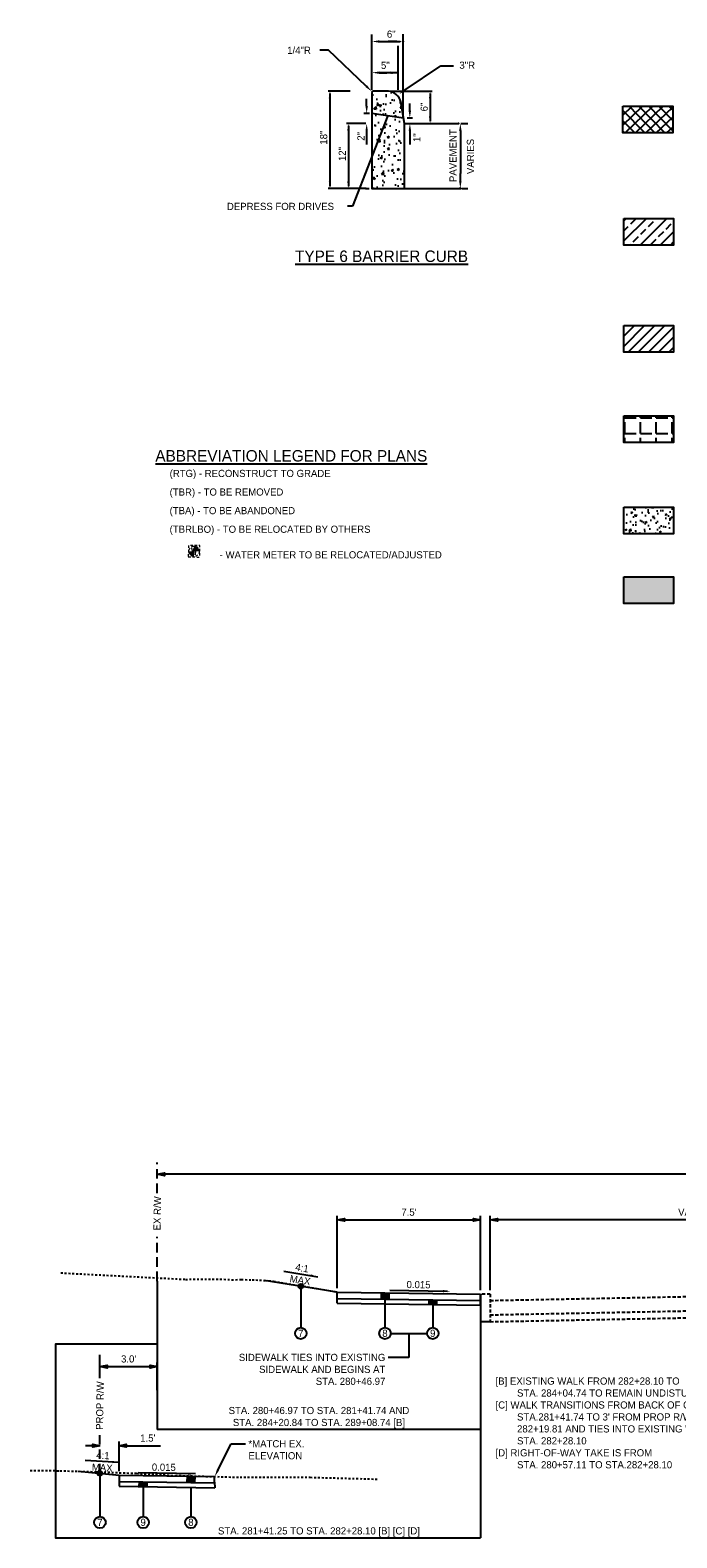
# Model space of a CAD drawing. Header units: feet. Extents: x 18870 to 19332, y 13872 to 14074.
# Tile 5 of 35: x 18870 to 18904, y 13990 to 14069. Entities that reach past the tile are written whole.
import ezdxf
from ezdxf import colors
from ezdxf.entities.mleader import LeaderData, LeaderLine
from ezdxf.enums import TextEntityAlignment as Align
from ezdxf.math import Vec2, Vec3

# ---------------------------------------------------------------- set-up
doc = ezdxf.new("R2010")
doc.units = ezdxf.units.FT
doc.header["$MEASUREMENT"] = 0
for name, pattern in [('DASHED', [0.75, 0.5, -0.25]), ('DASHED2', [0.375, 0.25, -0.125]), ('OhDOT_USTN2', [0.11, 0.069, -0.041]), ('OhDOT_USTN3', [0.22, 0.165, -0.055]), ('water', [0])]:
    doc.linetypes.add(name, pattern=pattern)
for name, color, linetype in [('CM_P_Sidewalk', 254, 'Continuous'), ('D-HATCH-PATT', 247, 'Continuous'), ('D-TEXT', 9, 'Continuous'), ('PF_X_Ground_Line', 3, 'OhDOT_USTN2'), ('PV_P_EOP', 7, 'Continuous'), ('PV_P_Text', 10, 'Continuous'), ('PV_X_EOP', 7, 'OhDOT_USTN3'), ('RW_X_Right_of_Way', 7, 'ROWEX-COEC'), ('SC_Shading3', 254, 'Continuous'), ('text', 9, 'Continuous'), ('UT_P_Water', 133, 'water'), ('UT_X_Water_Cells', 133, 'Continuous')]:
    doc.layers.add(name, color=color, linetype=linetype)
doc.styles.add('Slanted-Normal', font='font31.shx', dxfattribs={"height": 0.125})
doc.styles.get("Standard").update_dxf_attribs({"font": 'font31.shx'})
doc.styles.add('Straight-Normal', font='font30.shx', dxfattribs={"height": 0.14})
doc.linetypes.add('ROWEX-COEC', pattern='A,0.75,-0.05,["Ex R/W",Straight-Normal,S=1,R=0,X=0,Y=-0.06],-0.7,0.75,-0.3,0.75,-0.3,0.75,-0.3,0.75,-0.3', length=5.7)
doc.dimstyles.new('Dec-1  Slanted', dxfattribs={"dimtxt": 0.125, "dimasz": 0.125, "dimexe": 0.07, "dimexo": 0.07, "dimgap": 0.07, "dimtad": 1, "dimdec": 1, "dimzin": 3, "dimdsep": 46, "dimtxsty": 'Slanted-Normal', "dimblk": 'Dim1', "dimcen": 0, "dimclrd": 95, "dimclre": 95, "dimclrt": 7, "dimadec": 1, "dimazin": 3, "dimtfac": 1, "dimtdec": 1, "dimtix": 1, "dimtofl": 0, "dimtmove": 1, "dimatfit": 3, "dimldrblk": 'Dim1', "dimfxl": 1, "dimtolj": 1, "dimtzin": 0, "dimlwd": -1, "dimlwe": -1, "dimarcsym": 0})
doc.dimstyles.get("Standard").update_dxf_attribs({"dimtxt": 0.18, "dimasz": 0.18, "dimexe": 0.18, "dimexo": 0.0625, "dimgap": 0.09, "dimtad": 0, "dimtih": 1, "dimtoh": 1, "dimdec": 4, "dimzin": 0, "dimdsep": 46, "dimtxsty": 'Standard', "dimcen": 0.09, "dimadec": 0, "dimazin": 0, "dimtfac": 1, "dimtdec": 4, "dimtofl": 0, "dimtmove": 0, "dimatfit": 3, "dimfxl": 1, "dimtolj": 1, "dimtzin": 0, "dimarcsym": 0})

# ---------------------------------------------------------------- blocks, each defined once
blk = doc.blocks.new('Dim1')
h = blk.add_hatch(color=4)
h.dxf.hatch_style = 1
h.paths.add_polyline_path([(0, 0), (-1, -0.2), (-1, 0.2)])
at = {"color": 4}
blk.add_lwpolyline([(0, 0), (-1, -0.2), (-1, 0.2), (0, 0)], dxfattribs=at)
blk = doc.blocks.new('*D892')
at = {"layer": 'Defpoints', "color": 0, "transparency": 16777216}
for p in [(18876.568, 14008.767), (18876.568, 14008.584), (18952.563, 14008.602)]:
    blk.add_point(p, dxfattribs=at)
at = {"layer": 'PV_P_Text', "color": 95, "linetype": 'Continuous', "transparency": 16777216}
for p, q in [((18876.568, 14008.794), (18876.568, 14008.977)), ((18952.188, 14008.767), (18876.943, 14008.767)), ((18952.563, 14008.812), (18952.563, 14008.977))]:
    blk.add_line(p, q, dxfattribs=at)
at = {"layer": 'PV_P_Text', "color": 95, "transparency": 16777216, "xscale": 0.375, "yscale": 0.375, "zscale": 0.375, "rotation": 180}
blk.add_blockref('Dim1', (18876.568, 14008.767), dxfattribs=at)
at = {"layer": 'PV_P_Text', "color": 95, "transparency": 16777216, "xscale": 0.375, "yscale": 0.375, "zscale": 0.375}
blk.add_blockref('Dim1', (18952.563, 14008.767), dxfattribs=at)
at = {"layer": 'PV_P_Text', "color": 7, "transparency": 16777216, "insert": (18915.479, 14009.165), "char_height": 0.375, "attachment_point": 5, "style": 'Slanted-Normal'}
blk.add_mtext("\\A1;80.0' RIGHT-OF-WAY", dxfattribs=at)
blk = doc.blocks.new('*D894')
at = {"layer": 'Defpoints', "color": 0, "transparency": 16777216}
for p in [(18893.979, 14006.387), (18915.479, 14006.387), (18893.979, 14002.5)]:
    blk.add_point(p, dxfattribs=at)
at = {"layer": 'PV_P_Text', "color": 95, "linetype": 'Continuous', "transparency": 16777216}
for p, q in [((18893.979, 14002.71), (18893.979, 14006.597)), ((18915.104, 14006.387), (18894.354, 14006.387))]:
    blk.add_line(p, q, dxfattribs=at)
at = {"layer": 'PV_P_Text', "color": 95, "transparency": 16777216, "xscale": 0.375, "yscale": 0.375, "zscale": 0.375, "rotation": 180}
blk.add_blockref('Dim1', (18893.979, 14006.387), dxfattribs=at)
at = {"layer": 'PV_P_Text', "color": 95, "transparency": 16777216, "xscale": 0.375, "yscale": 0.375, "zscale": 0.375}
blk.add_blockref('Dim1', (18915.479, 14006.387), dxfattribs=at)
at = {"layer": 'PV_P_Text', "color": 7, "transparency": 16777216, "insert": (18904.729, 14006.784), "char_height": 0.375, "attachment_point": 5, "style": 'Slanted-Normal'}
blk.add_mtext('\\A1;VARIES', dxfattribs=at)
blk = doc.blocks.new('*D898')
at = {"layer": 'Defpoints', "color": 0, "transparency": 16777216}
for p in [(18893.479, 14006.387), (18885.979, 14002.612), (18893.479, 14002.5)]:
    blk.add_point(p, dxfattribs=at)
at = {"layer": 'PV_P_Text', "color": 95, "linetype": 'Continuous', "transparency": 16777216}
for p, q in [((18885.979, 14002.822), (18885.979, 14006.597)), ((18886.354, 14006.387), (18893.104, 14006.387)), ((18893.479, 14002.71), (18893.479, 14006.597))]:
    blk.add_line(p, q, dxfattribs=at)
at = {"layer": 'PV_P_Text', "color": 95, "transparency": 16777216, "xscale": 0.375, "yscale": 0.375, "zscale": 0.375, "rotation": 180}
blk.add_blockref('Dim1', (18885.979, 14006.387), dxfattribs=at)
at = {"layer": 'PV_P_Text', "color": 95, "transparency": 16777216, "xscale": 0.375, "yscale": 0.375, "zscale": 0.375}
blk.add_blockref('Dim1', (18893.479, 14006.387), dxfattribs=at)
at = {"layer": 'PV_P_Text', "color": 7, "transparency": 16777216, "insert": (18889.729, 14006.784), "char_height": 0.375, "attachment_point": 5, "style": 'Slanted-Normal'}
blk.add_mtext("\\A1;7.5'", dxfattribs=at)
blk = doc.blocks.new('*D900')
at = {"layer": 'Defpoints', "color": 0, "transparency": 16777216}
for p in [(18876.568, 13998.715), (18873.568, 13998.114), (18876.568, 13997.279)]:
    blk.add_point(p, dxfattribs=at)
at = {"layer": 'PV_P_Text', "color": 95, "linetype": 'Continuous', "transparency": 16777216}
for p, q in [((18873.568, 13998.324), (18873.568, 13998.925)), ((18873.943, 13998.715), (18876.193, 13998.715)), ((18876.568, 13997.489), (18876.568, 13998.925))]:
    blk.add_line(p, q, dxfattribs=at)
at = {"layer": 'PV_P_Text', "color": 95, "transparency": 16777216, "xscale": 0.375, "yscale": 0.375, "zscale": 0.375, "rotation": 180}
blk.add_blockref('Dim1', (18873.568, 13998.715), dxfattribs=at)
at = {"layer": 'PV_P_Text', "color": 95, "transparency": 16777216, "xscale": 0.375, "yscale": 0.375, "zscale": 0.375}
blk.add_blockref('Dim1', (18876.568, 13998.715), dxfattribs=at)
at = {"layer": 'PV_P_Text', "color": 7, "transparency": 16777216, "insert": (18875.068, 13999.112), "char_height": 0.375, "attachment_point": 5, "style": 'Slanted-Normal'}
blk.add_mtext("\\A1;3.0'", dxfattribs=at)
blk = doc.blocks.new('*D901')
at = {"layer": 'Defpoints', "color": 0, "transparency": 16777216}
for p in [(18873.568, 13994.579), (18874.568, 13994.579), (18874.568, 13993.038)]:
    blk.add_point(p, dxfattribs=at)
at = {"layer": 'PV_P_Text', "color": 95, "linetype": 'Continuous', "transparency": 16777216}
for p, q in [((18873.193, 13994.579), (18872.818, 13994.579)), ((18874.568, 13993.248), (18874.568, 13994.789)), ((18874.943, 13994.579), (18876.732, 13994.579))]:
    blk.add_line(p, q, dxfattribs=at)
at = {"layer": 'PV_P_Text', "color": 95, "transparency": 16777216, "xscale": 0.375, "yscale": 0.375, "zscale": 0.375}
blk.add_blockref('Dim1', (18873.568, 13994.579), dxfattribs=at)
at = {"layer": 'PV_P_Text', "color": 95, "transparency": 16777216, "xscale": 0.375, "yscale": 0.375, "zscale": 0.375, "rotation": 180}
blk.add_blockref('Dim1', (18874.568, 13994.579), dxfattribs=at)
at = {"layer": 'PV_P_Text', "color": 7, "transparency": 16777216, "insert": (18876.071, 13994.976), "char_height": 0.375, "attachment_point": 5, "style": 'Slanted-Normal'}
blk.add_mtext("\\A1;1.5'", dxfattribs=at)

msp = doc.modelspace()

# ---------------------------------------------------------------- hatches: boundary and pattern name
at = {"layer": 'D-HATCH-PATT'}
h = msp.add_hatch(dxfattribs=at)
h.set_pattern_fill('AR-CONC', color=256, scale=0.15)
h.set_pattern_definition([(50, (18405.8411, 14424.29865), (1.0758903, -0.0941282), [0.1125, -1.2375]), (355, (18405.8411, 14424.2987), (-0.208127, 1.1282882), [0.09, -0.99]), (100.45144, (18405.9307, 14424.2908), (0.8677633, 1.03416), [0.0956103, -1.0517132]), (46.1842, (18405.8411, 14424.5987), (1.600862, -0.248279), [0.16875, -1.85625]), (96.63564, (18405.9745, 14424.578), (1.401993, 1.461178), [0.1434155, -1.5775706]), (351.18416, (18405.841, 14424.5987), (1.401993, 1.461178), [0.135, -1.485]), (21, (18405.9911, 14424.52365), (0.8953606, -0.6039283), [0.1125, -1.2375]), (326, (18405.9911, 14424.5237), (0.364973, 1.087725), [0.09, -0.99]), (71.45144, (18406.0657, 14424.4733), (1.2603336, 0.4837967), [0.0956103, -1.0517132]), (37.5, (18405.8411, 14424.29865), (0.01823978, 0.49934078), [0, -0.978, 0, -1.005, 0, -0.99375]), (7.5, (18405.8411, 14424.29865), (0.3946043, 0.59161757), [0, -0.573, 0, -0.9555, 0, -0.37875]), (327.5, (18405.5066, 14424.29865), (0.80073365, -0.0338323), [0, -0.375, 0, -1.17, 0, -1.5525]), (317.5, (18405.3566, 14424.29865), (0.87477925, 0.1501575), [0, -0.4875, 0, -0.777, 0, -1.1025])])
edge = h.paths.add_edge_path()
edge.add_line((18889.4913, 14063.70117), (18889.30145, 14064.84027))
edge.add_arc((18888.57593, 14064.65017), 0.75, 14.6821148, 83.4545453)
edge.add_line((18888.66143, 14065.39528), (18887.86777, 14065.39528))
edge.add_arc((18887.86777, 14065.3247), 0.07059, 89.9999999, 179.9999999)
edge.add_line((18887.79718, 14065.3247), (18887.79718, 14060.31293))
edge.add_line((18887.79718, 14060.31293), (18889.4913, 14060.31293))
edge.add_line((18889.4913, 14060.31293), (18889.4913, 14063.70117))
at = {"layer": 'PV_P_Text'}
h = msp.add_hatch(color=256, dxfattribs=at)
h.dxf.hatch_style = 1
edge = h.paths.add_edge_path()
edge.add_arc((18884.07048, 14002.91573), 0.125, 0, 360)
h = msp.add_hatch(color=256, dxfattribs=at)
h.dxf.hatch_style = 1
h.paths.add_polyline_path([(18888.67555, 14002.57463), (18888.27555, 14002.58063), (18888.27555, 14002.24759), (18888.67555, 14002.24159)])
h = msp.add_hatch(color=256, dxfattribs=at)
h.dxf.hatch_style = 1
h.paths.add_polyline_path([(18891.17555, 14002.20409), (18890.77555, 14002.21009), (18890.77555, 14001.96006), (18891.17555, 14001.95406)])
h = msp.add_hatch(color=256, dxfattribs=at)
h.dxf.hatch_style = 1
edge = h.paths.add_edge_path()
edge.add_arc((18873.56759, 13993.13298), 0.125, 0, 360)
h = msp.add_hatch(color=256, dxfattribs=at)
h.dxf.hatch_style = 1
h.paths.add_polyline_path([(18878.12633, 13992.98472), (18878.52633, 13992.97872), (18878.51635, 13992.64583), (18878.11635, 13992.65183)])
h = msp.add_hatch(color=256, dxfattribs=at)
h.dxf.hatch_style = 1
h.paths.add_polyline_path([(18875.61635, 13992.68933), (18876.02633, 13992.68318), (18876.02633, 13992.43315), (18875.60885, 13992.43941)])
at = {"layer": 'SC_Shading3'}
h = msp.add_hatch(dxfattribs=at)
h.set_pattern_fill('ANSI37', color=256, scale=3, angle=89)
h.set_pattern_definition([(134, (-205.5348, 78.79165), (-0.269752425, -0.260496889), []), (224, (-205.5348, 78.79165), (0.260496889, -0.269752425), [])])
h.paths.add_polyline_path([(18903.5244, 14064.6029), (18900.92522, 14064.6029), (18900.92522, 14063.20709), (18903.5244, 14063.20709)])
h = msp.add_hatch(dxfattribs=at)
h.set_pattern_fill('ANSI33', color=256, scale=3)
h.set_pattern_definition([(45, (-205.5348, 76.16526), (-0.530330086, 0.530330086), []), (45, (-205.00446, 76.16526), (-0.530330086, 0.530330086), [0.375, -0.1875])])
h.paths.add_polyline_path([(18903.57061, 14058.7425), (18900.97143, 14058.7425), (18900.97143, 14057.3467), (18903.57061, 14057.3467)])
h = msp.add_hatch(dxfattribs=at)
h.set_pattern_fill('ANSI31', color=256, scale=3)
h.set_pattern_definition([(45, (-205.5348, 75.9596), (-0.265165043, 0.265165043), [])])
h.paths.add_polyline_path([(18903.57061, 14053.13984), (18900.97143, 14053.13984), (18900.97143, 14051.74403), (18903.57061, 14051.74403)])
h = msp.add_hatch(dxfattribs=at)
h.set_pattern_fill('ANGLE', color=256, scale=3)
h.set_pattern_definition([(0, (-305.8117, 78.5939), (0, 0.825), [0.6, -0.225]), (90, (-305.8117, 78.5939), (-0.825, 5e-17), [0.6, -0.225])])
h.paths.add_polyline_path([(18903.57061, 14048.41811), (18900.97143, 14048.41811), (18900.97143, 14047.0223), (18903.57061, 14047.0223)])
h = msp.add_hatch(dxfattribs=at)
h.set_pattern_fill('AR-CONC', color=256, scale=0.125)
h.set_pattern_definition([(50, (-205.5348, 73.83245), (0.896575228, -0.078440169), [0.09375, -1.03125]), (355, (-205.5348, 73.83245), (-0.173439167, 0.940240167), [0.075, -0.825]), (100.4514445, (-205.4601, 73.8259), (0.723136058, 0.86179999), [0.07967524, -0.87642764]), (46.1842, (-205.5348, 74.0824), (1.334051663, -0.2068991), [0.140625, -1.546875]), (96.6356355, (-205.4236, 74.0652), (1.16832743, 1.21764825), [0.11951293, -1.3146422]), (351.184164, (-205.5348, 74.0824), (1.16832743, 1.21764825), [0.1125, -1.2375]), (21, (-205.4098, 74.01995), (0.746133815, -0.503273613), [0.09375, -1.03125]), (326, (-205.4098, 74.01995), (0.304144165, 0.906437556), [0.075, -0.825]), (71.4514447, (-205.3476, 73.978), (1.05027797, 0.40316394), [0.079675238, -0.87642764]), (37.5, (-205.5348, 73.83245), (0.015199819, 0.4161173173), [0, -0.815, 0, -0.8375, 0, -0.828125]), (7.5, (-205.5348, 73.83245), (0.328836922, 0.49301464), [0, -0.4775, 0, -0.79625, 0, -0.315625]), (327.5, (-205.81354, 73.83245), (0.667278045, -0.0281935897), [0, -0.3125, 0, -0.975, 0, -1.29375]), (317.5, (-205.93854, 73.83245), (0.728982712, 0.125131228), [0, -0.40625, 0, -0.6475, 0, -0.91875])])
h.paths.add_polyline_path([(18903.57061, 14043.6535), (18900.97143, 14043.6535), (18900.97143, 14042.25769), (18903.57061, 14042.25769)])
h = msp.add_hatch(color=256, dxfattribs=at)
h.dxf.hatch_style = 1
h.paths.add_polyline_path([(18903.57061, 14040.00172), (18900.97143, 14040.00172), (18900.97143, 14038.60592), (18903.57061, 14038.60592)])

# ---------------------------------------------------------------- linework, layer by layer
at = {"layer": 'D-TEXT', "color": 9}
for p, q in [((18887.79718, 14067.76504), (18887.79718, 14068.3479)), ((18892.41853, 14062.92974), (18892.41853, 14061.08436))]:
    msp.add_line(p, q, dxfattribs=at)
at = {"layer": 'D-TEXT', "color": 9, "linetype": 'ByBlock'}
for p, q in [((18887.79718, 14065.45863), (18887.79718, 14067.76504)), ((18888.18289, 14067.99105), (18888.56861, 14067.99105)), ((18889.03517, 14067.99105), (18888.64946, 14067.99105)), ((18889.16282, 14065.47054), (18889.16282, 14067.76504)), ((18889.42089, 14067.89897), (18889.42089, 14068.37677)), ((18889.42089, 14063.98975), (18889.42089, 14068.37677)), ((18889.16282, 14066.35977), (18888.08508, 14066.35977)), ((18892.44875, 14063.70117), (18892.80425, 14063.70117)), ((18892.41853, 14063.31545), (18892.41853, 14062.92974)), ((18892.41853, 14060.69864), (18892.41853, 14061.08436)), ((18892.50141, 14060.31293), (18892.80425, 14060.31293))]:
    msp.add_line(p, q, dxfattribs=at)
at = {"layer": 'D-TEXT'}
for p, q in [((18888.56861, 14067.99105), (18889.27575, 14067.99105)), ((18885.52651, 14067.53226), (18885.06704, 14067.53226)), ((18887.49359, 14065.65732), (18885.52651, 14067.53226)), ((18888.18289, 14066.35977), (18888.56861, 14066.35977)), ((18889.53808, 14065.46258), (18891.39749, 14066.71661)), ((18891.39749, 14066.71661), (18892.06117, 14066.71661)), ((18886.66012, 14065.39852), (18885.49779, 14065.39852)), ((18885.59779, 14065.27352), (18885.59779, 14060.43509)), ((18888.76143, 14065.39528), (18890.93864, 14065.39528)), ((18890.83864, 14065.27028), (18890.83864, 14063.82617)), ((18887.51827, 14064.61337), (18887.51827, 14064.98837)), ((18889.77674, 14064.36982), (18889.77674, 14064.74482)), ((18887.48095, 14063.70562), (18886.46391, 14063.70562)), ((18887.37555, 14064.23837), (18887.661, 14064.23837)), ((18889.63402, 14063.99482), (18889.91947, 14063.99482)), ((18886.56391, 14063.58062), (18886.56391, 14060.43509)), ((18887.51827, 14063.32617), (18887.51827, 14062.61391)), ((18889.77674, 14063.32617), (18889.77674, 14062.61391)), ((18886.69125, 14060.31009), (18885.49779, 14060.31009)), ((18887.49132, 14060.31009), (18886.46391, 14060.31009)), ((18887.45015, 14060.31009), (18887.64258, 14060.31009)), ((18889.4913, 14060.31293), (18892.36748, 14060.31293))]:
    msp.add_line(p, q, dxfattribs=at)
for points in [[(18885.57695, 14065.27352), (18885.61862, 14065.27352), (18885.59779, 14065.39852)], [(18890.81781, 14065.27028), (18890.85948, 14065.27028), (18890.83864, 14065.39528)], [(18886.54308, 14063.58062), (18886.58474, 14063.58062), (18886.56391, 14063.70562)], [(18890.81781, 14063.82617), (18890.85948, 14063.82617), (18890.83864, 14063.70117)], [(18885.57695, 14060.43509), (18885.61862, 14060.43509), (18885.59779, 14060.31009)], [(18886.54308, 14060.43509), (18886.58474, 14060.43509), (18886.56391, 14060.31009)]]:
    msp.add_solid(points, dxfattribs=at)
at = {"layer": 'Defpoints', "color": 0, "linetype": 'ByBlock'}
for p in [(18887.79718, 14065.3247), (18887.79791, 14065.39852), (18887.82151, 14065.37801), (18887.86777, 14065.3247), (18888.85651, 14065.33661), (18889.42089, 14063.85582)]:
    msp.add_point(p, dxfattribs=at)
at = {"layer": 'PF_X_Ground_Line'}
for points in [[(18871.5221, 14003.61246), (18878.04589, 14003.27494), (18880.0525, 14003.28321), (18880.46107, 14003.25068), (18880.96514, 14003.26933), (18881.52758, 14003.24623), (18881.92023, 14003.2387), (18882.40308, 14003.20009), (18882.65386, 14003.17694), (18885.9793, 14002.61207)], [(18869.91688, 13993.28798), (18871.47798, 13993.27028), (18873.3828, 13993.21147), (18875.48364, 13993.13323), (18877.50866, 13993.02026), (18880.89362, 13992.92628), (18884.57188, 13992.92486), (18888.15081, 13992.82811)]]:
    msp.add_lwpolyline(points, dxfattribs=at)
at = {"layer": 'PV_P_EOP', "linetype": 'DASHED'}
for points in [[(18876.56759, 14007.78914), (18876.56759, 14009.37981)], [(18876.56759, 14003.18559), (18876.56759, 14005.49527)], [(18873.56759, 13998.11385), (18873.56759, 13999.32719)], [(18873.56759, 13993.13298), (18873.56759, 13995.18536)]]:
    msp.add_lwpolyline(points, dxfattribs=at)
at = {"layer": 'PV_P_Text'}
msp.add_line((18889.4913, 14063.70117), (18892.31483, 14063.70117), dxfattribs=at)
at = {"layer": 'PV_P_Text', "linetype": 'ByBlock', "lineweight": -2}
for p, q in [((18883.18178, 14003.69621), (18884.95918, 14003.41345)), ((18888.72894, 14002.70069), (18891.72966, 14002.65568)), ((18889.72555, 13999.19406), (18888.64555, 13999.19406)), ((18874.59327, 13993.70618), (18872.79573, 13993.79543)), ((18878.57185, 13993.1079), (18875.57113, 13993.15291))]:
    msp.add_line(p, q, dxfattribs=at)
at = {"layer": 'PV_P_Text', "flags": 128}
msp.add_lwpolyline([(18889.4913, 14063.70117), (18889.30145, 14064.84027, 0.30941989), (18888.66143, 14065.39528), (18887.86777, 14065.39528, 0.41421356), (18887.79718, 14065.3247), (18887.79718, 14060.31293), (18889.4913, 14060.31293)], format="xyb", close=True, dxfattribs=at)
msp.add_lwpolyline([(18887.79718, 14064.23837), (18889.44235, 14063.99482)], dxfattribs=at)
at = {"layer": 'PV_P_Text'}
for points in [[(18876.56759, 14003.18559), (18876.56759, 13995.42323)], [(18885.9793, 14002.61207), (18882.16166, 14003.2194)], [(18884.07048, 14002.91573), (18884.07048, 14000.75018)], [(18885.9793, 14002.61207), (18893.4793, 14002.49957)], [(18885.9793, 14002.032), (18885.9793, 14002.61207)], [(18885.9793, 14002.28203), (18893.4793, 14002.16953)], [(18888.27555, 14002.58063), (18888.27555, 14002.24759)], [(18888.47555, 14002.24459), (18888.47555, 14000.75018)], [(18888.67555, 14002.57463), (18888.67555, 14002.24159)], [(18890.77555, 14002.21009), (18890.77555, 14001.96006)], [(18891.17555, 14002.20409), (18891.17555, 14001.95406)], [(18893.4793, 14001.9195), (18893.4793, 14002.49957)], [(18893.4793, 14002.49957), (18893.4793, 13989.7603)], [(18885.9793, 14002.032), (18893.4793, 14001.9195)], [(18890.97555, 14001.95706), (18890.97555, 14000.75018)], [(18876.56759, 13999.88786), (18871.24967, 13999.88786), (18871.24967, 13989.7603), (18893.4793, 13989.7603)], [(18888.77555, 14000.45018), (18890.67555, 14000.45018)], [(18893.4793, 13995.42323), (18876.56759, 13995.42323)], [(18872.43039, 13993.24088), (18874.56759, 13993.0381)], [(18873.56759, 13993.13298), (18873.56759, 13990.86873)], [(18874.56759, 13993.0381), (18879.56759, 13992.9631)], [(18874.56759, 13993.0381), (18874.56759, 13992.45503)], [(18878.12633, 13992.98472), (18878.11635, 13992.65183)], [(18878.52633, 13992.97872), (18878.51635, 13992.64583)], [(18879.56759, 13992.67929), (18879.56759, 13992.9631)], [(18874.56759, 13992.70506), (18879.5626, 13992.63013)], [(18874.56759, 13992.45503), (18879.57208, 13992.37996)], [(18875.61635, 13992.68933), (18875.60885, 13992.43941)], [(18875.82633, 13992.43615), (18875.82633, 13990.86873)], [(18876.02633, 13992.68318), (18876.02633, 13992.43315)], [(18878.32633, 13992.39865), (18878.32633, 13990.86873)], [(18879.56759, 13992.67929), (18879.57208, 13992.37996)]]:
    msp.add_lwpolyline(points, dxfattribs=at)
at = {"layer": 'PV_P_Text', "linetype": 'ByBlock', "lineweight": -2}
msp.add_lwpolyline([(18889.72555, 14000.45018), (18889.72555, 13999.19406)], dxfattribs=at)
at = {"layer": 'PV_P_Text'}
for centre, radius in [((18884.07048, 14002.91573), 0.125), ((18884.07048, 14000.45018), 0.3), ((18888.47555, 14000.45018), 0.3), ((18890.97555, 14000.45018), 0.3), ((18873.56759, 13993.13298), 0.125), ((18873.56759, 13990.56873), 0.3), ((18875.82633, 13990.56873), 0.3), ((18878.32633, 13990.56873), 0.3)]:
    msp.add_circle(centre, radius, dxfattribs=at)
for points in [[(18884.57902, 14003.41065), (18884.95918, 14003.41345), (18884.59866, 14003.53409)], [(18891.51562, 14002.59639), (18891.89152, 14002.65325), (18891.5175, 14002.72137)], [(18874.22183, 13993.7872), (18874.59327, 13993.70618), (18874.21563, 13993.66236)], [(18878.19783, 13993.17602), (18878.57185, 13993.1079), (18878.19595, 13993.05103)]]:
    msp.add_solid(points, dxfattribs=at)
at = {"layer": 'PV_X_EOP'}
for points in [[(18893.9793, 14002.49957), (18893.4793, 14002.49957), (18893.4793, 14001.05962)], [(18893.9793, 14002.16957), (18915.4793, 14002.59957)], [(18893.9793, 14002.49957), (18893.9793, 14001.05962)], [(18893.9793, 14001.41942), (18915.4793, 14001.84942)], [(18893.9793, 14001.05962), (18915.4793, 14001.48962)]]:
    msp.add_lwpolyline(points, dxfattribs=at)
at = {"layer": 'RW_X_Right_of_Way'}
for points in [[(18900.92522, 14064.6029), (18903.5244, 14064.6029), (18903.5244, 14063.20709), (18900.92522, 14063.20709)], [(18900.97143, 14058.7425), (18903.57061, 14058.7425), (18903.57061, 14057.3467), (18900.97143, 14057.3467)], [(18900.97143, 14053.13984), (18903.57061, 14053.13984), (18903.57061, 14051.74403), (18900.97143, 14051.74403)], [(18900.97143, 14048.41811), (18903.57061, 14048.41811), (18903.57061, 14047.0223), (18900.97143, 14047.0223)], [(18900.97143, 14043.6535), (18903.57061, 14043.6535), (18903.57061, 14042.25769), (18900.97143, 14042.25769)], [(18900.97143, 14040.00172), (18903.57061, 14040.00172), (18903.57061, 14038.60592), (18900.97143, 14038.60592)]]:
    msp.add_lwpolyline(points, close=True, dxfattribs=at)
msp.add_lwpolyline([(18893.9793, 14001.05962), (18893.4793, 14001.05962)], dxfattribs=at)
at = {"layer": 'text', "color": 9, "linetype": 'ByBlock'}
for p in [(18889.42089, 14067.99105), (18888.85651, 14066.35977), (18892.31483, 14063.70117), (18892.31596, 14063.70399), (18892.36748, 14060.31293), (18892.41853, 14060.31293)]:
    msp.add_point(p, dxfattribs=at)
for points in [[(18888.18289, 14068.05534), (18888.18289, 14067.92677), (18887.79718, 14067.99105)], [(18889.03517, 14068.05534), (18889.03517, 14067.92677), (18889.42089, 14067.99105)], [(18888.18289, 14066.42406), (18888.18289, 14066.29549), (18887.79718, 14066.35977)], [(18888.7771, 14066.42406), (18888.7771, 14066.29549), (18889.16282, 14066.35977)], [(18892.35425, 14063.31545), (18892.48282, 14063.31545), (18892.41853, 14063.70117)], [(18892.35425, 14060.69864), (18892.48282, 14060.69864), (18892.41853, 14060.31293)]]:
    msp.add_solid(points, dxfattribs=at)
at = {"layer": 'text'}
for points in [[(18885.53529, 14065.02352), (18885.66029, 14065.02352), (18885.59779, 14065.39852)], [(18887.53795, 14065.70386), (18887.44924, 14065.61079), (18887.7728, 14065.3912)], [(18889.57402, 14065.40929), (18889.50213, 14065.51588), (18889.21829, 14065.24691)], [(18890.77614, 14065.02028), (18890.90114, 14065.02028), (18890.83864, 14065.39528)], [(18887.45577, 14064.61337), (18887.58077, 14064.61337), (18887.51827, 14064.23837)], [(18886.50141, 14063.33062), (18886.62641, 14063.33062), (18886.56391, 14063.70562)], [(18887.45577, 14063.32617), (18887.58077, 14063.32617), (18887.51827, 14063.70117)], [(18889.71424, 14064.36982), (18889.83924, 14064.36982), (18889.77674, 14063.99482)], [(18889.71424, 14063.32617), (18889.83924, 14063.32617), (18889.77674, 14063.70117)], [(18890.77614, 14064.07617), (18890.90114, 14064.07617), (18890.83864, 14063.70117)], [(18885.53529, 14060.68509), (18885.66029, 14060.68509), (18885.59779, 14060.31009)], [(18886.50141, 14060.68509), (18886.62641, 14060.68509), (18886.56391, 14060.31009)]]:
    msp.add_solid(points, dxfattribs=at)
at = {"layer": 'UT_P_Water', "color": 5, "true_color": 0x0000ff, "const_width": 0.28}
for points in [[(18878.63227, 14041.34222, 0.41421356), (18878.49082, 14041.48075)], [(18878.35229, 14041.3393, 0.41421356), (18878.49374, 14041.20077)]]:
    msp.add_lwpolyline(points, format="xyb", dxfattribs=at)
at = {"layer": 'UT_X_Water_Cells', "linetype": 'DASHED2', "lineweight": 0, "ltscale": 0.5, "flags": 128}
msp.add_lwpolyline([(18878.18809, 14041.04501), (18878.78803, 14041.03657), (18878.79647, 14041.63651), (18878.19653, 14041.64495), (18878.18809, 14041.04501)], dxfattribs=at)
at = {"layer": 'UT_X_Water_Cells', "linetype": 'Continuous', "lineweight": 0, "flags": 128}
msp.add_lwpolyline([(18878.36149, 14041.52262), (18878.42309, 14041.16172), (18878.49481, 14041.52074), (18878.55641, 14041.15984), (18878.62813, 14041.51887)], dxfattribs=at)
at = {"layer": 'UT_X_Water_Cells', "linetype": 'DASHED2', "lineweight": 0, "ltscale": 0.5}
msp.add_circle((18878.49228, 14041.34076), 0.27, dxfattribs=at)

# ---------------------------------------------------------------- texts
at = {"insert": (18888.29616, 14056.75928), "char_height": 0.6, "width": 29.2488376, "attachment_point": 5, "style": 'Slanted-Normal'}
msp.add_mtext('{\\LTYPE 6 BARRIER CURB}', dxfattribs=at)
at = {"layer": 'CM_P_Sidewalk', "insert": (18893.884, 13998.14539), "char_height": 0.375, "attachment_point": 1}
msp.add_mtext_dynamic_manual_height_columns("\\pxi-3,l4,t4;[B] EXISTING WALK FROM 282+28.10 TO \\P^ISTA. 284+04.74 TO REMAIN UNDISTURBED\\P[C] WALK TRANSITIONS FROM BACK OF CURB AT STA.281+41.74 TO 3' FROM PROP R/W AT STA. 282+19.81 AND TIES INTO EXISTING WALK AT STA. 282+28.10\\P[D] RIGHT-OF-WAY TAKE IS FROM \\P^ISTA. 280+57.11 TO STA.282+28.10", width=13.0160013, gutter_width=42, heights=[0], dxfattribs=at)
at = {"layer": 'D-TEXT', "color": 9, "linetype": 'ByBlock', "style": 'Slanted-Normal'}
for s, p in [('6"', (18888.80444, 14068.37677)), ('5"', (18888.49532, 14066.74549))]:
    msp.add_text(s, height=0.375, dxfattribs=at).set_placement(p, align=Align.MIDDLE_CENTER)
at = {"layer": 'D-TEXT', "style": 'Slanted-Normal'}
for s, p in [('1/4"R', (18883.36257, 14067.34398)), ('3"R', (18892.36748, 14066.56368))]:
    msp.add_text(s, height=0.375, dxfattribs=at).set_placement(p)
at = {"layer": 'D-TEXT', "color": 9, "linetype": 'ByBlock', "style": 'Slanted-Normal'}
msp.add_text('PAVEMENT', height=0.375, rotation=90, dxfattribs=at).set_placement((18892.03282, 14062.02297), align=Align.MIDDLE_CENTER)
at = {"layer": 'D-TEXT', "style": 'Slanted-Normal'}
msp.add_text('VARIES', height=0.375, rotation=90, dxfattribs=at).set_placement((18893.13326, 14061.05811))
at = {"layer": 'D-TEXT', "char_height": 0.375, "attachment_point": 5, "rotation": 90, "style": 'Slanted-Normal'}
for s, insert in [('\\A1;6"', (18890.52694, 14064.56633)), ('\\A1;18"', (18885.27014, 14062.96575)), ('\\A1;2"', (18887.21832, 14063.0298)), ('\\A1;1"', (18890.1453, 14062.9609)), ('\\A1;12"', (18886.24423, 14062.10749))]:
    msp.add_mtext(s, dxfattribs=dict(at, insert=insert))
at = {"layer": 'D-TEXT', "insert": (18880.2087, 14059.55676), "char_height": 0.375, "width": 6.12875, "attachment_point": 1, "style": 'Slanted-Normal'}
msp.add_mtext('\\A1;DEPRESS FOR DRIVES', dxfattribs=at)
at = {"layer": 'PV_P_Text', "style": 'Slanted-Normal'}
for s, rotation, p in [('4:1', 350.9609035, (18883.76668, 14003.73702)), ('MAX', 350.9609035, (18883.47224, 14003.13643)), ('0.015', 359.1406278, (18889.60211, 14002.8198)), ('MAX', 357.1577779, (18873.13854, 13993.27059)), ('4:1', 357.1577779, (18873.36643, 13993.89945)), ('0.015', 359.1406278, (18876.28018, 13993.27449))]:
    msp.add_text(s, height=0.375, rotation=rotation, dxfattribs=at).set_placement(p)
for s, insert, char_height, width, attachment_point in [('{\\LABBREVIATION LEGEND FOR PLANS}', (18876.46537, 14046.32575), 0.6, 22.4944955, 4), ('\\pxi-3,l5,t5;(RTG) - RECONSTRUCT TO GRADE', (18876.46537, 14045.35318), 0.3740625, 15.337191, 4), ('\\pxi-3,l5,t5;(TBR) - TO BE REMOVED', (18876.46537, 14044.38062), 0.3740625, 13.7334937, 4), ('\\pxi-3,l5,t5;(TBA) - TO BE ABANDONED ', (18876.46537, 14043.40806), 0.3740625, 15.9385773, 4), ('\\pxi-3,l5,t5;(TBRLBO) - TO BE RELOCATED BY OTHERS', (18876.46537, 14042.4355), 0.3740625, 16.9408883, 4), ('\\pxi-3,l5,t5; - WATER METER TO BE RELOCATED/ADJUSTED ', (18878.94576, 14041.15122), 0.3740625, 14.1251367, 4), ('STA. 280+46.97 TO STA. 281+41.74 AND \\PSTA. 284+20.84 TO STA. 289+08.74 [B]', (18885.02345, 13996.04857), 0.375, 16.6824822, 5), ('STA. 281+41.25 TO STA. 282+28.10 [B] [C] [D]', (18885.02345, 13990.06812), 0.375, 16.6824822, 5)]:
    msp.add_mtext(s, dxfattribs=dict(at, insert=insert, char_height=char_height, width=width, attachment_point=attachment_point))
at = {"layer": 'PV_P_Text', "char_height": 0.375, "attachment_point": 5, "rotation": 88.8542372, "style": 'Slanted-Normal'}
for s, insert, width in [('EX R/W', (18876.56759, 14006.72506), 2.1837654), ('PROP R/W', (18873.56759, 13996.67245), 2.9359644)]:
    msp.add_mtext(s, dxfattribs=dict(at, insert=insert, width=width))
at = {"layer": 'PV_P_Text', "char_height": 0.375, "attachment_point": 5, "style": 'Slanted-Normal'}
for s, insert in [('7', (18884.07048, 14000.45018)), ('8', (18888.47555, 14000.45018)), ('9', (18890.97555, 14000.45018)), ('7', (18873.56759, 13990.56873)), ('9', (18875.82633, 13990.56873)), ('8', (18878.32633, 13990.56873))]:
    msp.add_mtext_dynamic_manual_height_columns(s, width=2.462343, gutter_width=0.625, heights=[0], dxfattribs=dict(at, insert=insert))
at = {"layer": 'PV_P_Text', "insert": (18888.49555, 13999.38156), "char_height": 0.375, "width": 8.5194749, "attachment_point": 3}
msp.add_mtext('SIDEWALK TIES INTO EXISTING SIDEWALK AND BEGINS AT\\PSTA. 280+46.97', dxfattribs=at)

# ---------------------------------------------------------------- dimensions: what is measured, and where the dimension line sits
at = {"layer": 'PV_P_Text'}
for base, p1, p2, text, picture, middle in [((18876.56759, 14008.76731), (18952.56252, 14008.60184), (18876.56759, 14008.58447), "80.0' RIGHT-OF-WAY", '*D892', (18915.4793, 14008.76731)), ((18876.56759, 13998.71497), (18873.56759, 13998.11385), (18876.56759, 13997.2791), "3.0'", '*D900', (18875.06759, 13998.71497)), ((18874.56759, 13994.57869), (18873.56759, 13994.57869), (18874.56759, 13993.0381), "1.5'", '*D901', (18876.07075, 13994.57869))]:
    dim = msp.add_linear_dim(base=base, p1=p1, p2=p2, text=text, dimstyle='Dec-1  Slanted', override={"dimpost": "'"}, dxfattribs=at)
    dim.commit()
    dim.dimension.update_dxf_attribs({"geometry": picture, "text_midpoint": middle, "dimtype": 160})
for base, p1, p2, text, picture, middle in [((18893.4793, 14006.38674), (18885.9793, 14002.61207), (18893.4793, 14002.49957), "7.5'", '*D898', (18889.7293, 14006.78424)), ((18893.9793, 14006.38674), (18915.4793, 14006.38674), (18893.9793, 14002.49957), 'VARIES', '*D894', (18904.7293, 14006.78424))]:
    dim = msp.add_linear_dim(base=base, p1=p1, p2=p2, text=text, dimstyle='Dec-1  Slanted', override={"dimpost": "'"}, dxfattribs=at)
    dim.commit()
    dim.dimension.update_dxf_attribs({"geometry": picture, "text_midpoint": middle})

# ---------------------------------------------------------------- leaders
at = {"layer": 'D-TEXT'}
msp.add_leader([(18888.61977, 14064.11659), (18886.78505, 14059.37683), (18886.50992, 14059.37683)], dimstyle='Standard', override={"dimscale": 0.7, "dimgap": 0.09, "dimtad": 0, "dimtih": 0, "dimtoh": 0}, dxfattribs=at)
at = {"layer": 'RW_X_Right_of_Way'}
ml = msp.add_multileader_mtext('Standard', dxfattribs=at)
ml.set_content('*MATCH EX. \\PELEVATION', color=256, style='Slanted-Normal')
ml.set_leader_properties()
ml.build(insert=Vec2(0, 0))
ml.multileader.update_dxf_attribs({"dogleg_length": 0.25, "arrow_head_size": 0.375, "scale": 3})
ctx = ml.context
ctx.base_point, ctx.scale, ctx.char_height, ctx.arrow_head_size, ctx.landing_gap_size, ctx.plane_origin = Vec3(18881.18516, 13994.67877), 3, 0.375, 0.375, 0.15, Vec3(18879.51149, 13992.65302)
notes = []
notes.append((ctx, [(1, (1, 1, 0), (18880.43516, 13994.67877), (1, 0), 0.75, [(0, [(18879.56759, 13992.9631)], 0, [])])]))
ctx.mtext.insert, ctx.mtext.flow_direction = Vec3(18881.33516, 13994.86627), 5
for ctx, leaders in notes:
    for number, flags, end, landing, length, lines in leaders:
        leader = LeaderData()
        leader.index, (leader.has_last_leader_line, leader.has_dogleg_vector, leader.attachment_direction) = number, flags
        leader.last_leader_point, leader.dogleg_vector, leader.dogleg_length = Vec3(end), Vec3(landing), length
        for number, points, colour, breaks in lines:
            line = LeaderLine()
            line.index, line.vertices, line.color, line.breaks = number, Vec3.list(points), colors.encode_raw_color(colour), breaks
            leader.lines.append(line)
        ctx.leaders.append(leader)

doc.saveas('drawing.dxf')
